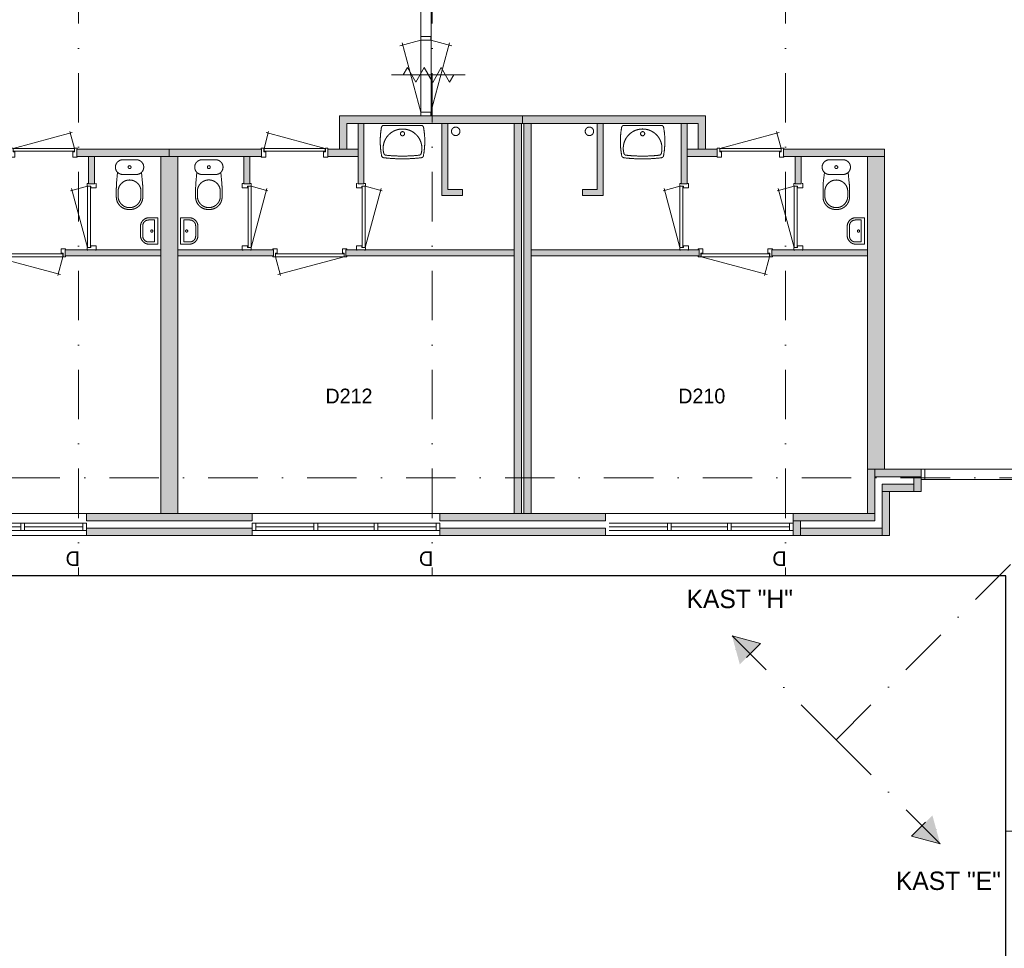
# Model space of a CAD drawing. Header units: millimetres. Extents: x 1701 to 85660, y 0 to 59400.
# Tile 10 of 17: x 16586 to 29961, y 36567 to 49182. Entities that reach past the tile are written whole.
import ezdxf
from ezdxf.enums import TextEntityAlignment as Align
from ezdxf.xclip import XClip

# ---------------------------------------------------------------- set-up
doc = ezdxf.new("R2010")
doc.units = ezdxf.units.MM
doc.linetypes.add('DGN4', pattern=[1343.35376, 671.67688, -335.83844, 0, -335.83844])
for name, color, linetype in [('12', 7, 'Continuous'), ('16', 7, 'Continuous'), ('17', 7, 'Continuous'), ('30', 7, 'Continuous'), ('31', 7, 'Continuous'), ('32', 7, 'Continuous'), ('33', 7, 'Continuous'), ('40', 7, 'Continuous'), ('48', 7, 'Continuous'), ('52', 7, 'Continuous'), ('56', 7, 'Continuous'), ('62', 7, 'Continuous')]:
    doc.layers.add(name, color=color, linetype=linetype)
doc.styles.add('dgn001', font='dgn001.shx')
doc.styles.add('dgn003', font='dgn003.shx')

# ---------------------------------------------------------------- blocks, each defined once
blk = doc.blocks.new('930L0944')
at = {"layer": '33', "color": 1, "linetype": 'Continuous', "lineweight": 0}
for p, q in [((38, -98), (936.31, -338.7)), ((968, -98), (899.56, -353.44))]:
    blk.add_line(p, q, dxfattribs=at)
at = {"layer": '33', "color": 92, "linetype": 'Continuous', "lineweight": 13, "true_color": 0x00e100, "flags": 128}
for points in [[(0, -90), (0, -101), (35, -101), (35, -51), (60, -51), (60, 11), (0, 11), (0, 0)], [(1006, -90), (1006, -101), (971, -101), (971, -51), (946, -51), (946, 11), (1006, 11), (1006, 0)]]:
    blk.add_lwpolyline(points, dxfattribs=at)
at = {"layer": '33', "color": 2, "linetype": 'Continuous', "lineweight": 13, "true_color": 0xf0f000, "flags": 128}
blk.add_lwpolyline([(968, -98), (38, -98), (38, -58), (968, -58), (968, -98)], dxfattribs=at)
blk = doc.blocks.new('830R10131')
at = {"layer": '33', "color": 1, "linetype": 'Continuous', "lineweight": 0}
for p, q in [((-108, -38), (-336.87, -99.32)), ((-108, -868), (-322.82, -66.28))]:
    blk.add_line(p, q, dxfattribs=at)
at = {"layer": '33', "color": 92, "linetype": 'Continuous', "lineweight": 13, "true_color": 0x00e100, "flags": 128}
for points in [[(-100, 0), (-111, 0), (-111, -35), (-61, -35), (-61, -60), (11, -60), (11, 0), (0, 0)], [(-100, -906), (-111, -906), (-111, -871), (-61, -871), (-61, -846), (11, -846), (11, -906), (0, -906)]]:
    blk.add_lwpolyline(points, dxfattribs=at)
at = {"layer": '33', "color": 2, "linetype": 'Continuous', "lineweight": 13, "true_color": 0xf0f000, "flags": 128}
blk.add_lwpolyline([(-108, -868), (-108, -38), (-68, -38), (-68, -868), (-108, -868)], dxfattribs=at)
blk = doc.blocks.new('830R10132')
at = {"layer": '33', "color": 1, "linetype": 'Continuous', "lineweight": 0}
for p, q in [((-868, 108), (-66.28, 322.82)), ((-38, 108), (-99.32, 336.87))]:
    blk.add_line(p, q, dxfattribs=at)
at = {"layer": '33', "color": 92, "linetype": 'Continuous', "lineweight": 13, "true_color": 0x00e100, "flags": 128}
for points in [[(-906, 100), (-906, 111), (-871, 111), (-871, 61), (-846, 61), (-846, -11), (-906, -11), (-906, 0)], [(0, 100), (0, 111), (-35, 111), (-35, 61), (-60, 61), (-60, -11), (0, -11), (0, 0)]]:
    blk.add_lwpolyline(points, dxfattribs=at)
at = {"layer": '33', "color": 2, "linetype": 'Continuous', "lineweight": 13, "true_color": 0xf0f000, "flags": 128}
blk.add_lwpolyline([(-868, 108), (-38, 108), (-38, 68), (-868, 68), (-868, 108)], dxfattribs=at)
blk = doc.blocks.new('830R10133')
at = {"layer": '33', "color": 1, "linetype": 'Continuous', "lineweight": 0}
for p, q in [((108, -38), (336.87, -99.32)), ((108, -868), (322.82, -66.28))]:
    blk.add_line(p, q, dxfattribs=at)
at = {"layer": '33', "color": 92, "linetype": 'Continuous', "lineweight": 13, "true_color": 0x00e100, "flags": 128}
for points in [[(100, 0), (111, 0), (111, -35), (61, -35), (61, -60), (-11, -60), (-11, 0), (0, 0)], [(100, -906), (111, -906), (111, -871), (61, -871), (61, -846), (-11, -846), (-11, -906), (0, -906)]]:
    blk.add_lwpolyline(points, dxfattribs=at)
at = {"layer": '33', "color": 2, "linetype": 'Continuous', "lineweight": 13, "true_color": 0xf0f000, "flags": 128}
blk.add_lwpolyline([(108, -868), (108, -38), (68, -38), (68, -868), (108, -868)], dxfattribs=at)
blk = doc.blocks.new('930L0945')
at = {"layer": '33', "color": 1, "linetype": 'Continuous', "lineweight": 0}
for p, q in [((-968, -98), (-899.56, -353.44)), ((-38, -98), (-936.31, -338.7))]:
    blk.add_line(p, q, dxfattribs=at)
at = {"layer": '33', "color": 92, "linetype": 'Continuous', "lineweight": 13, "true_color": 0x00e100, "flags": 128}
for points in [[(-1006, -90), (-1006, -101), (-971, -101), (-971, -51), (-946, -51), (-946, 11), (-1006, 11), (-1006, 0)], [(0, -90), (0, -101), (-35, -101), (-35, -51), (-60, -51), (-60, 11), (0, 11), (0, 0)]]:
    blk.add_lwpolyline(points, dxfattribs=at)
at = {"layer": '33', "color": 2, "linetype": 'Continuous', "lineweight": 13, "true_color": 0xf0f000, "flags": 128}
blk.add_lwpolyline([(-968, -98), (-38, -98), (-38, -58), (-968, -58), (-968, -98)], dxfattribs=at)
blk = doc.blocks.new('830R10134')
at = {"layer": '33', "color": 1, "linetype": 'Continuous', "lineweight": 0}
for p, q in [((108, -38), (336.87, -99.32)), ((108, -868), (322.82, -66.28))]:
    blk.add_line(p, q, dxfattribs=at)
at = {"layer": '33', "color": 92, "linetype": 'Continuous', "lineweight": 13, "true_color": 0x00e100, "flags": 128}
for points in [[(100, 0), (111, 0), (111, -35), (61, -35), (61, -60), (-11, -60), (-11, 0), (0, 0)], [(100, -906), (111, -906), (111, -871), (61, -871), (61, -846), (-11, -846), (-11, -906), (0, -906)]]:
    blk.add_lwpolyline(points, dxfattribs=at)
at = {"layer": '33', "color": 2, "linetype": 'Continuous', "lineweight": 13, "true_color": 0xf0f000, "flags": 128}
blk.add_lwpolyline([(108, -868), (108, -38), (68, -38), (68, -868), (108, -868)], dxfattribs=at)
blk = doc.blocks.new('CLOS0243')
at = {"layer": '40', "color": 7, "linetype": 'Continuous', "lineweight": 0}
for p, q in [((92, -220), (-93, -220)), ((-155, -528), (-155, -436)), ((155, -528), (155, -436)), ((1, -670), (-1, -670))]:
    blk.add_line(p, q, dxfattribs=at)
at = {"layer": '40', "color": 7, "linetype": 'Continuous', "lineweight": 0, "flags": 128}
for points in [[(176, -338), (162, -192), (162, -192, 0.674333), (92, -20), (92, -20), (-93, -20), (-93, -20, 0.674333), (-162, -192), (-162, -192), (-176, -338), (-176, -338, 0.023285), (-180, -431), (-180, -431), (-180, -525), (-180, -525, 0.414214), (-10, -695), (-10, -695), (10, -695), (10, -695, 0.414214), (180, -525), (180, -525), (180, -431), (180, -431, 0.023285), (176, -338)], [(-93, -220, -0.194504), (-162, -192)], [(162, -192, -0.194504), (92, -220)]]:
    blk.add_lwpolyline(points, format="xyb", dxfattribs=at)
at = {"layer": '40', "color": 7, "linetype": 'Continuous', "lineweight": 0}
blk.add_circle((0, -120), 20, dxfattribs=at)
for centre, start, end in [((0, -450), 4.9263, 175.0736), ((0, -514), 184.9259, 355.0741)]:
    blk.add_arc(centre, 156, start, end, dxfattribs=at)
blk = doc.blocks.new('FT0142')
at = {"layer": '40', "color": 7, "linetype": 'Continuous', "lineweight": 0}
for p, q in [((135, 180), (20, 180)), ((20, 180), (20, -180)), ((65, 149), (65, -149)), ((65, -149), (144, -149))]:
    blk.add_line(p, q, dxfattribs=at)
at = {"layer": '40', "color": 7, "linetype": 'Continuous', "lineweight": 0, "flags": 128}
for points in [[(144, 149), (65, 149)], [(224, -69), (224, 69)], [(255, -60), (255, 60)], [(20, -180), (135, -180)]]:
    blk.add_lwpolyline(points, dxfattribs=at)
for points in [[(255, -60, -0.414214), (135, -180)], [(224, -69, -0.414214), (144, -149)]]:
    blk.add_lwpolyline(points, format="xyb", dxfattribs=at)
at = {"layer": '40', "color": 7, "linetype": 'Continuous', "lineweight": 0}
blk.add_circle((101, -1), 15.1, dxfattribs=at)
for centre, radius in [((135, 60), 120), ((144, 69), 80)]:
    blk.add_arc(centre, radius, 0, 90, dxfattribs=at)
blk = doc.blocks.new('WT0144')
at = {"layer": '40', "color": 7, "linetype": 'Continuous', "lineweight": 0}
blk.add_line((253, -20), (-253, -20), dxfattribs=at)
at = {"layer": '40', "color": 7, "linetype": 'Continuous', "lineweight": 0, "flags": 128}
for points in [[(-284, -432, -0.090801), (-286, -47)], [(-286, -47, -0.363957), (-253, -20)], [(-254, -401, -1.30637), (254, -401)], [(253, -20, -0.363957), (286, -47)], [(286, -47, -0.090801), (284, -432)], [(-226, -425, -0.309671), (-254, -401)], [(254, -401, -0.309671), (226, -425)], [(-256, -459, -0.328769), (-284, -432)], [(256, -459, -0.059915), (-256, -459)], [(226, -425, -0.052773), (-226, -425)], [(284, -432, -0.328769), (256, -459)]]:
    blk.add_lwpolyline(points, format="xyb", dxfattribs=at)
at = {"layer": '40', "color": 7, "linetype": 'Continuous', "lineweight": 0}
blk.add_circle((0, -133), 28.1, dxfattribs=at)
blk = doc.blocks.new('830R10135')
at = {"layer": '33', "color": 1, "linetype": 'Continuous', "lineweight": 0}
for p, q in [((38, 108), (99.32, 336.87)), ((868, 108), (66.28, 322.82))]:
    blk.add_line(p, q, dxfattribs=at)
at = {"layer": '33', "color": 92, "linetype": 'Continuous', "lineweight": 13, "true_color": 0x00e100, "flags": 128}
for points in [[(0, 100), (0, 111), (35, 111), (35, 61), (60, 61), (60, -11), (0, -11), (0, 0)], [(906, 100), (906, 111), (871, 111), (871, 61), (846, 61), (846, -11), (906, -11), (906, 0)]]:
    blk.add_lwpolyline(points, dxfattribs=at)
at = {"layer": '33', "color": 2, "linetype": 'Continuous', "lineweight": 13, "true_color": 0xf0f000, "flags": 128}
blk.add_lwpolyline([(868, 108), (38, 108), (38, 68), (868, 68), (868, 108)], dxfattribs=at)
blk = doc.blocks.new('CLOS0244')
at = {"layer": '40', "color": 7, "linetype": 'Continuous', "lineweight": 0}
for p, q in [((-92, -220), (92, -220)), ((-155, -528), (-155, -436)), ((155, -528), (155, -436)), ((-1, -670), (1, -670))]:
    blk.add_line(p, q, dxfattribs=at)
at = {"layer": '40', "color": 7, "linetype": 'Continuous', "lineweight": 0, "flags": 128}
for points in [[(-176, -338), (-162, -192), (-162, -192, -0.674333), (-92, -20), (-92, -20), (92, -20), (92, -20, -0.674333), (162, -192), (162, -192), (176, -338), (176, -338, -0.023285), (180, -431), (180, -431), (180, -525), (180, -525, -0.414214), (10, -695), (10, -695), (-10, -695), (-10, -695, -0.414214), (-180, -525), (-180, -525), (-180, -431), (-180, -431, -0.023285), (-176, -338)], [(-155, -437, -0.917514), (155, -437)], [(155, -528, -0.917521), (-155, -528)]]:
    blk.add_lwpolyline(points, format="xyb", dxfattribs=at)
at = {"layer": '40', "color": 7, "linetype": 'Continuous', "lineweight": 0}
blk.add_circle((0, -120), 20, dxfattribs=at)
for centre, start, end in [((-92, -120), 225.9727, 270), ((92, -120), 270, 314.0273)]:
    blk.add_arc(centre, 100, start, end, dxfattribs=at)
blk = doc.blocks.new('FT0143')
at = {"layer": '40', "color": 7, "linetype": 'Continuous', "lineweight": 0}
for p, q in [((-135, 180), (-20, 180)), ((-65, 149), (-65, -149)), ((-20, 180), (-20, -180)), ((-65, -149), (-144, -149))]:
    blk.add_line(p, q, dxfattribs=at)
at = {"layer": '40', "color": 7, "linetype": 'Continuous', "lineweight": 0, "flags": 128}
for points in [[(-255, 60, -0.414214), (-135, 180)], [(-224, 69, -0.414214), (-144, 149)]]:
    blk.add_lwpolyline(points, format="xyb", dxfattribs=at)
for points in [[(-144, 149), (-65, 149)], [(-255, -60), (-255, 60)], [(-224, -69), (-224, 69)], [(-20, -180), (-135, -180)]]:
    blk.add_lwpolyline(points, dxfattribs=at)
at = {"layer": '40', "color": 7, "linetype": 'Continuous', "lineweight": 0}
blk.add_circle((-101, -1), 15.1, dxfattribs=at)
for centre, radius in [((-135, -60), 120), ((-144, -69), 80)]:
    blk.add_arc(centre, radius, 180, 270, dxfattribs=at)
blk = doc.blocks.new('830R10136')
at = {"layer": '33', "color": 1, "linetype": 'Continuous', "lineweight": 0}
for p, q in [((-108, -38), (-336.87, -99.32)), ((-108, -868), (-322.82, -66.28))]:
    blk.add_line(p, q, dxfattribs=at)
at = {"layer": '33', "color": 92, "linetype": 'Continuous', "lineweight": 13, "true_color": 0x00e100, "flags": 128}
for points in [[(-100, 0), (-111, 0), (-111, -35), (-61, -35), (-61, -60), (11, -60), (11, 0), (0, 0)], [(-100, -906), (-111, -906), (-111, -871), (-61, -871), (-61, -846), (11, -846), (11, -906), (0, -906)]]:
    blk.add_lwpolyline(points, dxfattribs=at)
at = {"layer": '33', "color": 2, "linetype": 'Continuous', "lineweight": 13, "true_color": 0xf0f000, "flags": 128}
blk.add_lwpolyline([(-108, -868), (-108, -38), (-68, -38), (-68, -868), (-108, -868)], dxfattribs=at)
blk = doc.blocks.new('930L0946')
at = {"layer": '33', "color": 1, "linetype": 'Continuous', "lineweight": 0}
for p, q in [((38, -98), (936.31, -338.7)), ((968, -98), (899.56, -353.44))]:
    blk.add_line(p, q, dxfattribs=at)
at = {"layer": '33', "color": 92, "linetype": 'Continuous', "lineweight": 13, "true_color": 0x00e100, "flags": 128}
for points in [[(0, -90), (0, -101), (35, -101), (35, -51), (60, -51), (60, 11), (0, 11), (0, 0)], [(1006, -90), (1006, -101), (971, -101), (971, -51), (946, -51), (946, 11), (1006, 11), (1006, 0)]]:
    blk.add_lwpolyline(points, dxfattribs=at)
at = {"layer": '33', "color": 2, "linetype": 'Continuous', "lineweight": 13, "true_color": 0xf0f000, "flags": 128}
blk.add_lwpolyline([(968, -98), (38, -98), (38, -58), (968, -58), (968, -98)], dxfattribs=at)
blk = doc.blocks.new('830R10137')
at = {"layer": '33', "color": 1, "linetype": 'Continuous', "lineweight": 0}
for p, q in [((-108, -38), (-336.87, -99.32)), ((-108, -868), (-322.82, -66.28))]:
    blk.add_line(p, q, dxfattribs=at)
at = {"layer": '33', "color": 92, "linetype": 'Continuous', "lineweight": 13, "true_color": 0x00e100, "flags": 128}
for points in [[(-100, 0), (-111, 0), (-111, -35), (-61, -35), (-61, -60), (11, -60), (11, 0), (0, 0)], [(-100, -906), (-111, -906), (-111, -871), (-61, -871), (-61, -846), (11, -846), (11, -906), (0, -906)]]:
    blk.add_lwpolyline(points, dxfattribs=at)
at = {"layer": '33', "color": 2, "linetype": 'Continuous', "lineweight": 13, "true_color": 0xf0f000, "flags": 128}
blk.add_lwpolyline([(-108, -868), (-108, -38), (-68, -38), (-68, -868), (-108, -868)], dxfattribs=at)
blk = doc.blocks.new('CLOS0245')
at = {"layer": '40', "color": 7, "linetype": 'Continuous', "lineweight": 0}
for p, q in [((-92, -220), (92, -220)), ((-155, -528), (-155, -436)), ((155, -528), (155, -436)), ((-1, -670), (1, -670))]:
    blk.add_line(p, q, dxfattribs=at)
at = {"layer": '40', "color": 7, "linetype": 'Continuous', "lineweight": 0, "flags": 128}
for points in [[(-176, -338), (-162, -192), (-162, -192, -0.674333), (-92, -20), (-92, -20), (92, -20), (92, -20, -0.674333), (162, -192), (162, -192), (176, -338), (176, -338, -0.023285), (180, -431), (180, -431), (180, -525), (180, -525, -0.414214), (10, -695), (10, -695), (-10, -695), (-10, -695, -0.414214), (-180, -525), (-180, -525), (-180, -431), (-180, -431, -0.023285), (-176, -338)], [(-155, -437, -0.917514), (155, -437)], [(155, -528, -0.917521), (-155, -528)]]:
    blk.add_lwpolyline(points, format="xyb", dxfattribs=at)
at = {"layer": '40', "color": 7, "linetype": 'Continuous', "lineweight": 0}
blk.add_circle((0, -120), 20, dxfattribs=at)
for centre, start, end in [((-92, -120), 225.9727, 270), ((92, -120), 270, 314.0273)]:
    blk.add_arc(centre, 100, start, end, dxfattribs=at)
blk = doc.blocks.new('FT0144')
at = {"layer": '40', "color": 7, "linetype": 'Continuous', "lineweight": 0}
for p, q in [((-135, 180), (-20, 180)), ((-65, 149), (-65, -149)), ((-20, 180), (-20, -180)), ((-65, -149), (-144, -149))]:
    blk.add_line(p, q, dxfattribs=at)
at = {"layer": '40', "color": 7, "linetype": 'Continuous', "lineweight": 0, "flags": 128}
for points in [[(-255, 60, -0.414214), (-135, 180)], [(-224, 69, -0.414214), (-144, 149)]]:
    blk.add_lwpolyline(points, format="xyb", dxfattribs=at)
for points in [[(-144, 149), (-65, 149)], [(-255, -60), (-255, 60)], [(-224, -69), (-224, 69)], [(-20, -180), (-135, -180)]]:
    blk.add_lwpolyline(points, dxfattribs=at)
at = {"layer": '40', "color": 7, "linetype": 'Continuous', "lineweight": 0}
blk.add_circle((-101, -1), 15.1, dxfattribs=at)
for centre, radius in [((-135, -60), 120), ((-144, -69), 80)]:
    blk.add_arc(centre, radius, 180, 270, dxfattribs=at)
blk = doc.blocks.new('WT0145')
at = {"layer": '40', "color": 7, "linetype": 'Continuous', "lineweight": 0}
blk.add_line((-253, -20), (253, -20), dxfattribs=at)
blk.add_circle((0, -133), 28.1, dxfattribs=at)
for centre, radius, start, end in [((766, -236), 1068, 169.7983, 190.5514), ((-253, -53), 33, 90, 169.9973), ((0, -332), 263, 344.8667, 195.1333), ((253, -53), 33, 10.0027, 90), ((-766, -236), 1068, 349.4486, 10.2017), ((-222, -392), 33, 195.1333, 263.9582), ((222, -392), 33, 276.0418, 344.8667), ((-252, -426), 33, 190.3455, 263.1425), ((0, 1669), 2144, 263.1425, 276.8575), ((0, 1707), 2144, 263.9582, 276.0418), ((252, -426), 33, 276.8575, 349.6545)]:
    blk.add_arc(centre, radius, start, end, dxfattribs=at)
blk = doc.blocks.new('830R10138')
at = {"layer": '33', "color": 1, "linetype": 'Continuous', "lineweight": 0}
for p, q in [((-868, 108), (-66.28, 322.82)), ((-38, 108), (-99.32, 336.87))]:
    blk.add_line(p, q, dxfattribs=at)
at = {"layer": '33', "color": 92, "linetype": 'Continuous', "lineweight": 13, "true_color": 0x00e100, "flags": 128}
for points in [[(-906, 100), (-906, 111), (-871, 111), (-871, 61), (-846, 61), (-846, -11), (-906, -11), (-906, 0)], [(0, 100), (0, 111), (-35, 111), (-35, 61), (-60, 61), (-60, -11), (0, -11), (0, 0)]]:
    blk.add_lwpolyline(points, dxfattribs=at)
at = {"layer": '33', "color": 2, "linetype": 'Continuous', "lineweight": 13, "true_color": 0xf0f000, "flags": 128}
blk.add_lwpolyline([(-868, 108), (-38, 108), (-38, 68), (-868, 68), (-868, 108)], dxfattribs=at)
blk = doc.blocks.new('79B1033')
at = {"layer": '12', "color": 7, "linetype": 'Continuous', "lineweight": 0}
blk.add_line((500.48, 0), (-500.5, 0), dxfattribs=at)
at = {"layer": '12', "color": 92, "linetype": 'Continuous', "lineweight": 0, "true_color": 0x00e100}
for p, q in [((-343.72, 0), (-285.98, 100.02)), ((-285.98, 100.02), (-171.88, -97.62)), ((-171.88, -97.62), (-57.68, 100.18)), ((-57.68, 100.18), (58, -100.18)), ((58, -100.18), (173.68, 100.18)), ((173.68, 100.18), (287.88, -97.62)), ((287.88, -97.62), (344.24, 0))]:
    blk.add_line(p, q, dxfattribs=at)
blk = doc.blocks.new('50E03_329_B02 - Default')
at = {"layer": '16'}
for points in [[(25804.76, 36007.77), (23554.76, 36007.77), (23554.76, 35907.77), (25804.76, 35907.77)], [(30604.76, 36007.77), (28354.76, 36007.77), (28354.76, 35907.77), (30604.76, 35907.77)]]:
    blk.add_hatch(color=7, dxfattribs=at).paths.add_polyline_path(points)
at = {"layer": '62'}
for color, points in [(7, [(29479.76, 41607.77), (29479.76, 41507.77), (27094.76, 41507.77), (27094.76, 41157.77), (26994.76, 41157.77), (26994.76, 41607.77)]), (7, [(29479.76, 41607.77), (29479.76, 41507.77), (31864.76, 41507.77), (31864.76, 41157.77), (31964.76, 41157.77), (31964.76, 41607.77)]), (9, [(27324.76, 40687.77), (27244.76, 40687.77), (27244.76, 41507.77), (27324.76, 41507.77)]), (9, [(28664.76, 40607.77), (28664.76, 40527.77), (28384.76, 40527.77), (28384.76, 41507.77), (28464.76, 41507.77), (28464.76, 40607.77)]), (9, [(29364.76, 41507.77), (29464.76, 41507.77), (29464.76, 36207.77), (29364.76, 36207.77)]), (9, [(29594.76, 36207.77), (29494.76, 36207.77), (29494.76, 41507.77), (29594.76, 41507.77)]), (9, [(30294.76, 40607.77), (30294.76, 40527.77), (30574.76, 40527.77), (30574.76, 41507.77), (30494.76, 41507.77), (30494.76, 40607.77)]), (9, [(31634.76, 40687.77), (31714.76, 40687.77), (31714.76, 41507.77), (31634.76, 41507.77)]), (7, [(23424.76, 41057.77), (24679.76, 41057.77), (24679.76, 41157.77), (23424.76, 41157.77)]), (7, [(25934.76, 41057.77), (24679.76, 41057.77), (24679.76, 41157.77), (25934.76, 41157.77)]), (7, [(27244.76, 41057.77), (26834.76, 41057.77), (26834.76, 41157.77), (27244.76, 41157.77)]), (7, [(31714.76, 41057.77), (32124.76, 41057.77), (32124.76, 41157.77), (31714.76, 41157.77)]), (7, [(33024.76, 41057.77), (34394.76, 41057.77), (34394.76, 41157.77), (33024.76, 41157.77)]), (9, [(23584.76, 40687.77), (23664.76, 40687.77), (23664.76, 41057.77), (23584.76, 41057.77)]), (9, [(24564.76, 41057.77), (24794.76, 41057.77), (24794.76, 36207.77), (24564.76, 36207.77)]), (9, [(25774.76, 40687.77), (25694.76, 40687.77), (25694.76, 41057.77), (25774.76, 41057.77)]), (9, [(33184.76, 40687.77), (33264.76, 40687.77), (33264.76, 41057.77), (33184.76, 41057.77)]), (7, [(34164.76, 41057.77), (34394.76, 41057.77), (34394.76, 36807.77), (34164.76, 36807.77)]), (9, [(23264.76, 39787.77), (24564.76, 39787.77), (24564.76, 39707.77), (23264.76, 39707.77)]), (9, [(26094.76, 39787.77), (24794.76, 39787.77), (24794.76, 39707.77), (26094.76, 39707.77)]), (9, [(29364.76, 39787.77), (27079.76, 39787.77), (27079.76, 39707.77), (29364.76, 39707.77)]), (9, [(29594.76, 39787.77), (31879.76, 39787.77), (31879.76, 39707.77), (29594.76, 39707.77)]), (9, [(32864.76, 39787.77), (34164.76, 39787.77), (34164.76, 39707.77), (32864.76, 39707.77)]), (9, [(34264.76, 36207.77), (34164.76, 36207.77), (34164.76, 36807.77), (34264.76, 36807.77)]), (7, [(34894.76, 36807.77), (34264.76, 36807.77), (34264.76, 36707.77), (34894.76, 36707.77)]), (7, [(34794.76, 36707.77), (34894.76, 36707.77), (34894.76, 36507.77), (34794.76, 36507.77)]), (7, [(34794.76, 36507.77), (34364.76, 36507.77), (34364.76, 36607.77), (34794.76, 36607.77)]), (7, [(34364.76, 36507.77), (34464.76, 36507.77), (34464.76, 35907.77), (34364.76, 35907.77)]), (9, [(25804.76, 36207.77), (23554.76, 36207.77), (23554.76, 36107.77), (25804.76, 36107.77)]), (9, [(30604.76, 36207.77), (28354.76, 36207.77), (28354.76, 36107.77), (30604.76, 36107.77)]), (9, [(33154.76, 36207.77), (34264.76, 36207.77), (34264.76, 36107.77), (33154.76, 36107.77)]), (7, [(33154.76, 35907.77), (33254.76, 35907.77), (33254.76, 36107.77), (33154.76, 36107.77)]), (7, [(34364.76, 35907.77), (33254.76, 35907.77), (33254.76, 36007.77), (34364.76, 36007.77)])]:
    blk.add_hatch(color=color, dxfattribs=at).paths.add_polyline_path(points)
at = {"layer": '16', "color": 92, "linetype": 'Continuous', "lineweight": 0, "true_color": 0x00e100, "flags": 128}
for points in [[(29479.76, 41607.77), (26994.76, 41607.77), (26994.76, 41157.77), (27094.76, 41157.77), (27094.76, 41507.77), (29479.76, 41507.77), (29479.76, 41607.77)], [(29479.76, 41607.77), (31964.76, 41607.77), (31964.76, 41157.77), (31864.76, 41157.77), (31864.76, 41507.77), (29479.76, 41507.77), (29479.76, 41607.77)], [(27324.76, 41507.77), (27244.76, 41507.77), (27244.76, 40687.77), (27324.76, 40687.77), (27324.76, 41507.77)], [(28464.76, 41507.77), (28464.76, 40607.77), (28664.76, 40607.77), (28664.76, 40527.77), (28384.76, 40527.77), (28384.76, 41507.77), (28464.76, 41507.77)], [(30494.76, 41507.77), (30494.76, 40607.77), (30294.76, 40607.77), (30294.76, 40527.77), (30574.76, 40527.77), (30574.76, 41507.77), (30494.76, 41507.77)], [(31634.76, 41507.77), (31714.76, 41507.77), (31714.76, 40687.77), (31634.76, 40687.77), (31634.76, 41507.77)], [(23424.76, 41157.77), (24679.76, 41157.77), (24679.76, 41057.77), (23424.76, 41057.77), (23424.76, 41157.77)], [(25934.76, 41157.77), (24679.76, 41157.77), (24679.76, 41057.77), (25934.76, 41057.77), (25934.76, 41157.77)], [(27244.76, 41157.77), (26834.76, 41157.77), (26834.76, 41057.77), (27244.76, 41057.77), (27244.76, 41157.77)], [(31714.76, 41157.77), (32124.76, 41157.77), (32124.76, 41057.77), (31714.76, 41057.77), (31714.76, 41157.77)], [(33024.76, 41157.77), (34394.76, 41157.77), (34394.76, 41057.77), (33024.76, 41057.77), (33024.76, 41157.77)], [(23584.76, 41057.77), (23664.76, 41057.77), (23664.76, 40687.77), (23584.76, 40687.77), (23584.76, 41057.77)], [(25774.76, 41057.77), (25694.76, 41057.77), (25694.76, 40687.77), (25774.76, 40687.77), (25774.76, 41057.77)], [(33184.76, 41057.77), (33264.76, 41057.77), (33264.76, 40687.77), (33184.76, 40687.77), (33184.76, 41057.77)], [(24564.76, 39787.77), (23264.76, 39787.77), (23264.76, 39707.77), (24564.76, 39707.77), (24564.76, 39787.77)], [(24794.76, 39787.77), (26094.76, 39787.77), (26094.76, 39707.77), (24794.76, 39707.77), (24794.76, 39787.77)], [(27079.76, 39787.77), (29364.76, 39787.77), (29364.76, 39707.77), (27079.76, 39707.77), (27079.76, 39787.77)], [(31879.76, 39787.77), (29594.76, 39787.77), (29594.76, 39707.77), (31879.76, 39707.77), (31879.76, 39787.77)], [(34164.76, 39787.77), (32864.76, 39787.77), (32864.76, 39707.77), (34164.76, 39707.77), (34164.76, 39787.77)], [(33154.76, 36207.77), (34164.76, 36207.77), (34164.76, 36807.77), (34894.76, 36807.77), (34894.76, 36507.77), (34464.76, 36507.77), (34464.76, 35907.77), (33154.76, 35907.77), (33154.76, 36207.77)], [(33254.76, 36107.77), (33254.76, 36007.77), (34364.76, 36007.77), (34364.76, 36607.77), (34794.76, 36607.77), (34794.76, 36707.77), (34264.76, 36707.77), (34264.76, 36107.77), (33254.76, 36107.77)], [(25804.76, 36207.77), (23554.76, 36207.77), (23554.76, 36107.77), (25804.76, 36107.77), (25804.76, 36207.77)], [(30604.76, 36207.77), (28354.76, 36207.77), (28354.76, 36107.77), (30604.76, 36107.77), (30604.76, 36207.77)], [(25804.76, 36007.77), (23554.76, 36007.77), (23554.76, 35907.77), (25804.76, 35907.77), (25804.76, 36007.77)], [(30604.76, 36007.77), (28354.76, 36007.77), (28354.76, 35907.77), (30604.76, 35907.77), (30604.76, 36007.77)]]:
    blk.add_lwpolyline(points, dxfattribs=at)
at = {"layer": '16', "color": 7, "linetype": 'Continuous', "lineweight": 0, "flags": 128}
for points in [[(25804.76, 36007.77), (23554.76, 36007.77), (23554.76, 35907.77), (25804.76, 35907.77), (25804.76, 36007.77)], [(30604.76, 36007.77), (28354.76, 36007.77), (28354.76, 35907.77), (30604.76, 35907.77), (30604.76, 36007.77)]]:
    blk.add_lwpolyline(points, dxfattribs=at)
at = {"layer": '17', "color": 92, "linetype": 'Continuous', "lineweight": 0, "true_color": 0x00e100}
for p, q in [((29464.76, 41507.77), (29464.76, 36207.77)), ((29494.76, 41507.77), (29494.76, 36207.77))]:
    blk.add_line(p, q, dxfattribs=at)
at = {"layer": '17', "color": 92, "linetype": 'Continuous', "lineweight": 0, "true_color": 0x00e100, "flags": 128}
for points in [[(29594.76, 41507.77), (29364.76, 41507.77), (29364.76, 36207.77), (29594.76, 36207.77), (29594.76, 41507.77)], [(24794.76, 41057.77), (24564.76, 41057.77), (24564.76, 36207.77), (24794.76, 36207.77), (24794.76, 41057.77)], [(34164.76, 41057.77), (34394.76, 41057.77), (34394.76, 36807.77), (34164.76, 36807.77), (34164.76, 41057.77)]]:
    blk.add_lwpolyline(points, dxfattribs=at)
at = {"layer": '30', "color": 3, "linetype": 'Continuous', "lineweight": 0}
for p, q in [((21004.76, 36207.77), (23554.76, 36207.77)), ((28354.76, 36207.77), (25804.76, 36207.77)), ((30604.76, 36207.77), (33154.76, 36207.77)), ((21004.76, 35907.77), (23554.76, 35907.77)), ((28354.76, 35907.77), (25804.76, 35907.77)), ((30604.76, 35907.77), (33154.76, 35907.77))]:
    blk.add_line(p, q, dxfattribs=at)
at = {"layer": '31', "color": 3, "linetype": 'Continuous', "lineweight": 0}
for p, q in [((28096.61, 43207.77), (28096.61, 41607.77)), ((28236.61, 43207.77), (28236.61, 41607.77))]:
    blk.add_line(p, q, dxfattribs=at)
at = {"layer": '32', "color": 3, "linetype": 'Continuous', "lineweight": 0}
for p, q in [((34894.76, 36807.77), (36594.76, 36807.77)), ((34894.76, 36668.77), (36594.76, 36668.77)), ((23504.76, 36077.77), (21054.76, 36077.77)), ((21896.43, 36027.77), (22663.1, 36027.77)), ((22713.1, 36027.77), (23504.76, 36027.77)), ((25854.76, 36077.77), (28304.76, 36077.77)), ((26646.42, 36027.77), (25854.76, 36027.77)), ((27463.09, 36027.77), (26696.42, 36027.77)), ((28304.76, 36027.77), (27513.09, 36027.77)), ((28304.76, 36077.77), (28304.76, 35977.77)), ((33104.76, 36077.77), (30654.76, 36077.77)), ((30654.76, 36027.77), (31446.43, 36027.77)), ((31496.43, 36027.77), (32263.1, 36027.77)), ((32313.1, 36027.77), (33104.76, 36027.77)), ((21054.76, 35977.77), (23554.76, 35977.77)), ((28304.76, 35977.77), (25804.76, 35977.77)), ((30654.76, 35977.77), (33154.76, 35977.77))]:
    blk.add_line(p, q, dxfattribs=at)
at = {"layer": '32', "color": 3, "linetype": 'Continuous', "lineweight": 0, "flags": 128}
for points in [[(28235.61, 42687.77), (28235.61, 42637.77), (28096.61, 42637.77), (28096.61, 42687.77), (28235.61, 42687.77)], [(28235.61, 41657.77), (28235.61, 41607.77), (28096.61, 41607.77), (28096.61, 41657.77), (28235.61, 41657.77)], [(34944.76, 36668.77), (34894.76, 36668.77), (34894.76, 36807.77), (34944.76, 36807.77), (34944.76, 36668.77)], [(22663.1, 35977.77), (22713.1, 35977.77), (22713.1, 36077.77), (22663.1, 36077.77), (22663.1, 35977.77)], [(23504.76, 35977.77), (23554.76, 35977.77), (23554.76, 36077.77), (23504.76, 36077.77), (23504.76, 35977.77)], [(25854.76, 35977.77), (25804.76, 35977.77), (25804.76, 36077.77), (25854.76, 36077.77), (25854.76, 35977.77)], [(26696.42, 35977.77), (26646.42, 35977.77), (26646.42, 36077.77), (26696.42, 36077.77), (26696.42, 35977.77)], [(27513.09, 35977.77), (27463.09, 35977.77), (27463.09, 36077.77), (27513.09, 36077.77), (27513.09, 35977.77)], [(28354.76, 35977.77), (28304.76, 35977.77), (28304.76, 36077.77), (28354.76, 36077.77), (28354.76, 35977.77)], [(31446.43, 35977.77), (31496.43, 35977.77), (31496.43, 36077.77), (31446.43, 36077.77), (31446.43, 35977.77)], [(32263.1, 35977.77), (32313.1, 35977.77), (32313.1, 36077.77), (32263.1, 36077.77), (32263.1, 35977.77)], [(33104.76, 35977.77), (33154.76, 35977.77), (33154.76, 36077.77), (33104.76, 36077.77), (33104.76, 35977.77)]]:
    blk.add_lwpolyline(points, dxfattribs=at)
at = {"layer": '33', "color": 1, "linetype": 'Continuous', "lineweight": 0}
for p, q in [((28096.61, 42637.77), (27813.28, 42561.85)), ((28096.61, 41657.77), (27843.68, 42601.71)), ((28235.61, 42637.77), (28518.94, 42561.85)), ((28235.61, 41657.77), (28488.54, 42601.71))]:
    blk.add_line(p, q, dxfattribs=at)
at = {"layer": '40', "color": 3, "linetype": 'Continuous', "lineweight": 0}
for centre in [(28571.52, 41399.17), (30388, 41399.17)]:
    blk.add_circle(centre, 57.46, dxfattribs=at)
at = {"layer": '56', "color": 3, "linetype": 'DGN4', "lineweight": 0}
for p, q in [((23449.76, 50407.77), (23449.76, 1494.98)), ((28249.76, 50407.77), (28249.76, 1494.98)), ((33049.76, 50407.77), (33049.76, 1494.98)), ((51564.76, 36692.77), (-3435.24, 36692.77)), ((51564.76, 31892.77), (-3435.24, 31892.77))]:
    blk.add_line(p, q, dxfattribs=at)
at = {"layer": '62', "color": 7, "linetype": 'Continuous', "lineweight": 0, "flags": 128}
for points in [[(29479.76, 41607.77), (29479.76, 41507.77), (27094.76, 41507.77), (27094.76, 41157.77), (26994.76, 41157.77), (26994.76, 41607.77), (29479.76, 41607.77)], [(29479.76, 41607.77), (29479.76, 41507.77), (31864.76, 41507.77), (31864.76, 41157.77), (31964.76, 41157.77), (31964.76, 41607.77), (29479.76, 41607.77)], [(23424.76, 41057.77), (24679.76, 41057.77), (24679.76, 41157.77), (23424.76, 41157.77), (23424.76, 41057.77)], [(25934.76, 41057.77), (24679.76, 41057.77), (24679.76, 41157.77), (25934.76, 41157.77), (25934.76, 41057.77)], [(27244.76, 41057.77), (26834.76, 41057.77), (26834.76, 41157.77), (27244.76, 41157.77), (27244.76, 41057.77)], [(31714.76, 41057.77), (32124.76, 41057.77), (32124.76, 41157.77), (31714.76, 41157.77), (31714.76, 41057.77)], [(33024.76, 41057.77), (34394.76, 41057.77), (34394.76, 41157.77), (33024.76, 41157.77), (33024.76, 41057.77)], [(34164.76, 41057.77), (34394.76, 41057.77), (34394.76, 36807.77), (34164.76, 36807.77), (34164.76, 41057.77)], [(34894.76, 36807.77), (34264.76, 36807.77), (34264.76, 36707.77), (34894.76, 36707.77), (34894.76, 36807.77)], [(34794.76, 36707.77), (34894.76, 36707.77), (34894.76, 36507.77), (34794.76, 36507.77), (34794.76, 36707.77)], [(34794.76, 36507.77), (34364.76, 36507.77), (34364.76, 36607.77), (34794.76, 36607.77), (34794.76, 36507.77)], [(34364.76, 36507.77), (34464.76, 36507.77), (34464.76, 35907.77), (34364.76, 35907.77), (34364.76, 36507.77)], [(33154.76, 35907.77), (33254.76, 35907.77), (33254.76, 36107.77), (33154.76, 36107.77), (33154.76, 35907.77)], [(34364.76, 35907.77), (33254.76, 35907.77), (33254.76, 36007.77), (34364.76, 36007.77), (34364.76, 35907.77)]]:
    blk.add_lwpolyline(points, dxfattribs=at)
at = {"layer": '62', "color": 9, "linetype": 'Continuous', "lineweight": 0, "flags": 128}
for points in [[(27324.76, 40687.77), (27244.76, 40687.77), (27244.76, 41507.77), (27324.76, 41507.77), (27324.76, 40687.77)], [(28664.76, 40607.77), (28664.76, 40527.77), (28384.76, 40527.77), (28384.76, 41507.77), (28464.76, 41507.77), (28464.76, 40607.77), (28664.76, 40607.77)], [(29364.76, 41507.77), (29464.76, 41507.77), (29464.76, 36207.77), (29364.76, 36207.77), (29364.76, 41507.77)], [(29594.76, 36207.77), (29494.76, 36207.77), (29494.76, 41507.77), (29594.76, 41507.77), (29594.76, 36207.77)], [(30294.76, 40607.77), (30294.76, 40527.77), (30574.76, 40527.77), (30574.76, 41507.77), (30494.76, 41507.77), (30494.76, 40607.77), (30294.76, 40607.77)], [(31634.76, 40687.77), (31714.76, 40687.77), (31714.76, 41507.77), (31634.76, 41507.77), (31634.76, 40687.77)], [(23584.76, 40687.77), (23664.76, 40687.77), (23664.76, 41057.77), (23584.76, 41057.77), (23584.76, 40687.77)], [(24564.76, 41057.77), (24794.76, 41057.77), (24794.76, 36207.77), (24564.76, 36207.77), (24564.76, 41057.77)], [(25774.76, 40687.77), (25694.76, 40687.77), (25694.76, 41057.77), (25774.76, 41057.77), (25774.76, 40687.77)], [(33184.76, 40687.77), (33264.76, 40687.77), (33264.76, 41057.77), (33184.76, 41057.77), (33184.76, 40687.77)], [(23264.76, 39787.77), (24564.76, 39787.77), (24564.76, 39707.77), (23264.76, 39707.77), (23264.76, 39787.77)], [(26094.76, 39787.77), (24794.76, 39787.77), (24794.76, 39707.77), (26094.76, 39707.77), (26094.76, 39787.77)], [(29364.76, 39787.77), (27079.76, 39787.77), (27079.76, 39707.77), (29364.76, 39707.77), (29364.76, 39787.77)], [(29594.76, 39787.77), (31879.76, 39787.77), (31879.76, 39707.77), (29594.76, 39707.77), (29594.76, 39787.77)], [(32864.76, 39787.77), (34164.76, 39787.77), (34164.76, 39707.77), (32864.76, 39707.77), (32864.76, 39787.77)], [(34264.76, 36207.77), (34164.76, 36207.77), (34164.76, 36807.77), (34264.76, 36807.77), (34264.76, 36207.77)], [(25804.76, 36207.77), (23554.76, 36207.77), (23554.76, 36107.77), (25804.76, 36107.77), (25804.76, 36207.77)], [(30604.76, 36207.77), (28354.76, 36207.77), (28354.76, 36107.77), (30604.76, 36107.77), (30604.76, 36207.77)], [(33154.76, 36207.77), (34264.76, 36207.77), (34264.76, 36107.77), (33154.76, 36107.77), (33154.76, 36207.77)]]:
    blk.add_lwpolyline(points, dxfattribs=at)
at = {"color": 7, "linetype": 'Continuous', "lineweight": 0}
for name, p in [('79B1033', (28201.11, 42164.48)), ('WT0144', (27848.9, 41499.91)), ('WT0145', (31110.62, 41499.91)), ('830R10132', (23429.47, 41059.67)), ('830R10135', (25930.05, 41059.67)), ('830R10138', (33029.47, 41059.67)), ('CLOS0244', (24141.25, 41032.87)), ('CLOS0243', (25218.27, 41032.87)), ('CLOS0245', (33741.25, 41032.87)), ('830R10131', (23676.36, 40690.86)), ('830R10134', (25683.16, 40690.86)), ('830R10133', (27234.58, 40690.85)), ('830R10136', (31724.94, 40690.85)), ('830R10137', (33276.36, 40690.86)), ('FT0143', (24544.33, 40045.73)), ('FT0142', (24815.19, 40045.73)), ('FT0144', (34144.33, 40045.73)), ('930L0944', (22266.53, 39793.74)), ('930L0945', (27092.99, 39793.74)), ('930L0946', (31866.53, 39793.74))]:
    blk.add_blockref(name, p, dxfattribs=at)
at = {"layer": '48', "color": 7, "linetype": 'Continuous', "lineweight": 0, "style": 'dgn003'}
for s, p in [('D212', (27121.08, 37803.56)), ('D210', (31913.8, 37803.56))]:
    blk.add_text(s, height=200, dxfattribs=at).set_placement(p, align=Align.MIDDLE_CENTER)
for p in [(23369.75, 35594.47), (28169.75, 35594.47), (32969.75, 35594.47)]:
    blk.add_text('D', height=200, rotation=180, dxfattribs=at).set_placement(p, align=Align.MIDDLE_CENTER)
blk = doc.blocks.new('EAE5')
at = {"layer": '52'}
blk.add_hatch(color=4, dxfattribs=at).paths.add_polyline_path([(1414.21, -1414.21), (1025.3, -1308.15), (1308.15, -1025.3)])
at = {"layer": '52', "color": 4, "linetype": 'DGN4', "lineweight": 13}
blk.add_line((0, 0), (1414.21, -1414.21), dxfattribs=at)
at = {"layer": '52', "color": 4, "linetype": 'DGN4', "lineweight": 13, "flags": 128}
blk.add_lwpolyline([(1414.21, -1414.21), (1025.3, -1308.15), (1308.15, -1025.3), (1414.21, -1414.21)], dxfattribs=at)
blk = doc.blocks.new('EAE51')
at = {"layer": '52'}
blk.add_hatch(color=4, dxfattribs=at).paths.add_polyline_path([(-1414.21, 1414.21), (-1025.3, 1308.15), (-1308.15, 1025.3)])
at = {"layer": '52', "color": 4, "linetype": 'DGN4', "lineweight": 13}
blk.add_line((0, 0), (-1414.21, 1414.21), dxfattribs=at)
at = {"layer": '52', "color": 4, "linetype": 'DGN4', "lineweight": 13, "flags": 128}
blk.add_lwpolyline([(-1414.21, 1414.21), (-1025.3, 1308.15), (-1308.15, 1025.3), (-1414.21, 1414.21)], dxfattribs=at)

msp = doc.modelspace()

# ---------------------------------------------------------------- linework, layer by layer
at = {"layer": '52', "color": 4, "linetype": 'DGN4', "lineweight": 13, "flags": 128}
msp.add_lwpolyline([(27676.04, 39398.77), (31201.92, 42943.93), (36701.92, 42958.93), (36701.92, 41753.12), (38351.92, 41740.4), (38351.92, 42958.93), (46201.92, 42958.93)], dxfattribs=at)

# ---------------------------------------------------------------- block references
ref = msp.add_blockref('50E03_329_B02 - Default', (-6062.84, 6266.16))
XClip(ref).set_block_clipping_path([(50064.76, 48907.77), (50064.76, 2907.77), (36045.31, 2907.77), (36045.31, 35360), (9749.79, 35360), (9749.79, 48907.77)])
at = {"color": 4, "linetype": 'DGN4', "lineweight": 13}
for name in ['EAE51', 'EAE5']:
    msp.add_blockref(name, (27676.04, 39398.77), dxfattribs=at)

# ---------------------------------------------------------------- texts
at = {"layer": '52', "color": 1, "linetype": 'Continuous', "lineweight": 0, "style": 'dgn001'}
for s, p in [('KAST "H"', (26367.16, 41312.98)), ('KAST "E"', (29201.5, 37484.56))]:
    msp.add_text(s, height=250, dxfattribs=at).set_placement(p, align=Align.MIDDLE_CENTER)

doc.saveas('drawing.dxf')
